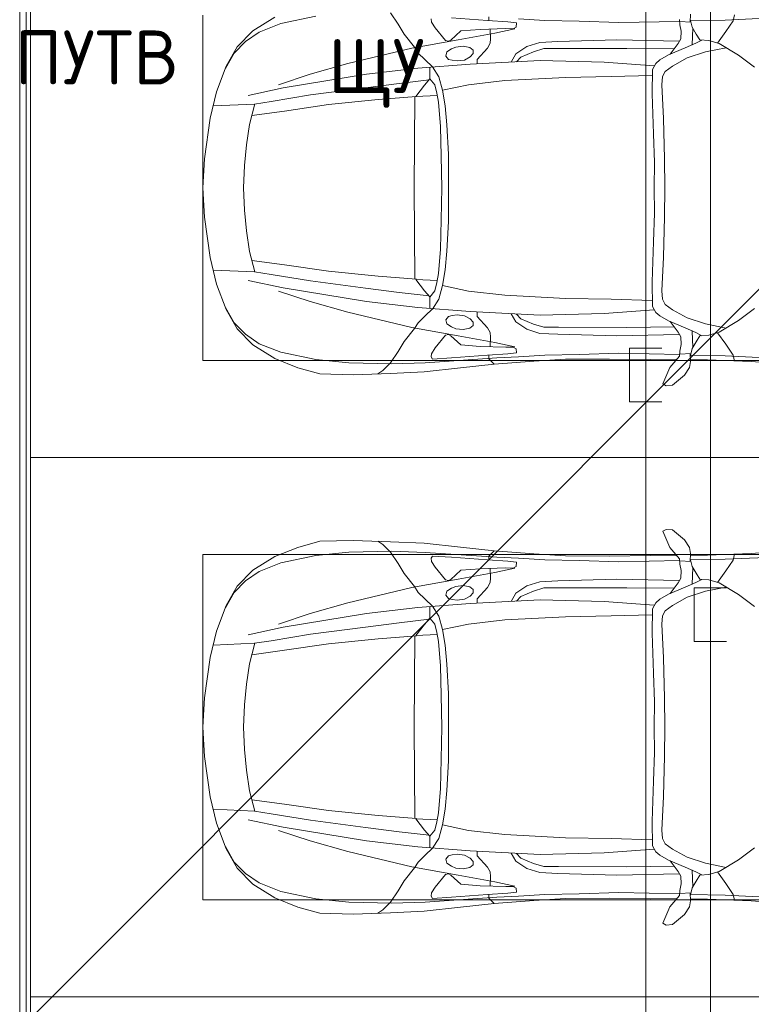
# Model space of a CAD drawing. Header units: millimetres. Extents: x -32229 to 169101, y -13689 to 125138.
# Tile 251 of 256: x 89155 to 92549, y 60965 to 65530. Entities that reach past the tile are written whole.
import ezdxf

# ---------------------------------------------------------------- set-up
doc = ezdxf.new("R2010")
doc.units = ezdxf.units.MM
doc.layers.add('A-DETL-____-OTLN', color=7, linetype='Continuous', lineweight=9, true_color=0x00a600)
for name, color, linetype, lineweight in [('A-DETL-GENF-OTLN', 7, 'Continuous', 18), ('A-FLOR-____-OTLN', 7, 'Continuous', 18), ('A-GENM-____-OTLN', 7, 'Continuous', 18), ('C-PRKG-____-OTLN', 7, 'Continuous', 18), ('G-____-____-TEXT', 7, 'Continuous', 9)]:
    doc.layers.add(name, color=color, linetype=linetype, lineweight=lineweight)
doc.styles.add('ISOCPEUR', font='isocpeur.ttf', dxfattribs={"height": 250})

# ---------------------------------------------------------------- blocks, each defined once
blk = doc.blocks.new('АР_Машиноместо - 4900x2400_М__5300х2500_-3113489--01 ЭМ')
at = {"layer": 'A-DETL-GENF-OTLN', "color": 253, "lineweight": 13, "true_color": 0xaaaaaa}
for p, q in [((1114.6, 4493), (927, 4466.6)), ((1250, 4500), (1114.6, 4493)), ((1250, 4500), (1385.4, 4493)), ((1385.4, 4493), (1573, 4466.6)), ((804.4, 4436.7), (686, 4391.6)), ((927, 4466.6), (804.4, 4436.7)), ((861.2, 4260.3), (869.3, 4451.1)), ((1573, 4466.6), (1695.6, 4436.7)), ((1638.8, 4260.3), (1630.7, 4451.1)), ((1695.6, 4436.7), (1814, 4391.6)), ((686, 4391.6), (596.3, 4340.6)), ((1814, 4391.6), (1903.7, 4340.6)), ((596.3, 4340.6), (522.5, 4267.9)), ((1903.7, 4340.6), (1977.5, 4267.9)), ((1050.4, 4297.3), (955.5, 4283.9)), ((1146, 4306.7), (1050.4, 4297.3)), ((1250, 4312), (1146, 4306.7)), ((1250, 4312), (1354, 4306.7)), ((1354, 4306.7), (1449.6, 4297.3)), ((1449.6, 4297.3), (1544.5, 4283.9)), ((522.5, 4267.9), (458.6, 4167)), ((955.5, 4283.9), (861, 4259.4)), ((914, 4272.5), (893.6, 4121.6)), ((1544.5, 4283.9), (1639, 4259.4)), ((1586, 4272.5), (1606.4, 4121.6)), ((1977.5, 4267.9), (2041.4, 4167)), ((458.6, 4167), (416.4, 4059.2)), ((893.6, 4121.6), (863.9, 3917.5)), ((1606.4, 4121.6), (1636.1, 3917.5)), ((416.4, 4059.2), (387.4, 3958.4)), ((387.4, 3958.4), (384, 3802.9)), ((863.9, 3917.5), (840.1, 3687.8)), ((1636.1, 3917.5), (1659.9, 3687.8)), ((384, 3802.9), (390.2, 3630)), ((403.8, 3665.5), (388.1, 3688.4)), ((438.6, 3629.8), (403.8, 3665.5)), ((840.1, 3687.8), (826.6, 3509.6)), ((1659.9, 3687.8), (1673.4, 3509.6)), ((390.2, 3630), (397.1, 3474.2)), ((491.4, 3594.2), (438.6, 3629.8)), ((2008.6, 3594.2), (2061.4, 3629.8)), ((537.9, 3567), (491.4, 3594.2)), ((598.3, 3518.6), (537.9, 3567)), ((1901.7, 3518.6), (1962.1, 3567)), ((1962.1, 3567), (2008.6, 3594.2)), ((624.9, 3501.2), (598.3, 3518.6)), ((1250, 3520.1), (827.2, 3517.2)), ((1250, 3520.1), (1672.8, 3517.2)), ((1875.1, 3501.2), (1901.7, 3518.6)), ((397.1, 3474.2), (415.7, 3305.9)), ((654.7, 3470.4), (624.9, 3501.2)), ((690.2, 3433.7), (654.7, 3470.4)), ((676.4, 3260.1), (695.7, 3502.8)), ((744.3, 3447), (773.2, 3472.4)), ((773.2, 3472.4), (825.6, 3512.1)), ((825.6, 3512.1), (821, 3413)), ((1674.4, 3512.1), (1679, 3413)), ((1726.8, 3472.4), (1674.4, 3512.1)), ((1755.7, 3447), (1726.8, 3472.4)), ((1823.6, 3260.1), (1804.3, 3502.8)), ((1809.8, 3433.7), (1845.3, 3470.4)), ((1845.3, 3470.4), (1875.1, 3501.2)), ((456.6, 3434.5), (466.2, 3441.1)), ((462.2, 3347.3), (456.6, 3434.5)), ((466.2, 3441.1), (481.5, 3439.1)), ((481.5, 3439.1), (508, 3422.8)), ((744.1, 3447.2), (691.3, 3447.2)), ((773, 3424.2), (744.1, 3447.2)), ((811.1, 3414.8), (773, 3424.2)), ((1688.9, 3414.8), (1727, 3424.2)), ((1727, 3424.2), (1755.7, 3447)), ((1755.7, 3447.2), (1808.7, 3447.2)), ((2018.5, 3439.1), (1992, 3422.8)), ((2033.8, 3441.1), (2018.5, 3439.1)), ((508, 3422.8), (566.8, 3375.1)), ((853.3, 3407.2), (811.1, 3414.8)), ((965.3, 3397.8), (853.3, 3407.2)), ((1102.5, 3394.3), (965.3, 3397.8)), ((1250, 3391.3), (1102.5, 3394.3)), ((1250, 3391.3), (1397.5, 3394.3)), ((1397.5, 3394.3), (1534.7, 3397.8)), ((1534.7, 3397.8), (1646.7, 3407.2)), ((1646.7, 3407.2), (1688.9, 3414.8)), ((1992, 3422.8), (1933.2, 3375.1)), ((474.8, 3179.9), (462.2, 3347.3)), ((564.6, 3349.7), (522.2, 3303.2)), ((569.7, 3360.7), (564.6, 3349.7)), ((566.8, 3375.1), (569.7, 3360.7)), ((597.1, 3327.4), (605.2, 3346.8)), ((605.2, 3346.8), (620, 3369.3)), ((620, 3369.3), (638.7, 3372.5)), ((638.7, 3372.5), (654.1, 3360.7)), ((654.1, 3360.7), (658.7, 3344.5)), ((658.7, 3344.5), (661.1, 3321.2)), ((1841.3, 3344.5), (1838.9, 3321.2)), ((1845.9, 3360.7), (1841.3, 3344.5)), ((1861.3, 3372.5), (1845.9, 3360.7)), ((1880, 3369.3), (1861.3, 3372.5)), ((1894.8, 3346.8), (1880, 3369.3)), ((1902.9, 3327.4), (1894.8, 3346.8)), ((1933.2, 3375.1), (1930.3, 3360.7)), ((1930.3, 3360.7), (1935.4, 3349.7)), ((1935.4, 3349.7), (1977.8, 3303.2)), ((2025.2, 3179.9), (2037.8, 3347.3)), ((415.7, 3305.9), (432.8, 3149.3)), ((522.2, 3303.2), (515.3, 3213.7)), ((593.6, 3292.5), (597.1, 3327.4)), ((599.8, 3262.3), (593.6, 3292.5)), ((657.2, 3286.3), (643.2, 3259.9)), ((661.1, 3321.2), (657.2, 3286.3)), ((1838.9, 3321.2), (1842.8, 3286.3)), ((1842.8, 3286.3), (1856.8, 3259.9)), ((1900.2, 3262.3), (1906.4, 3292.5)), ((1906.4, 3292.5), (1902.9, 3327.4)), ((1977.8, 3303.2), (1984.7, 3213.7)), ((612.1, 3245.7), (599.8, 3262.3)), ((626.8, 3246.1), (612.1, 3245.7)), ((643.2, 3259.9), (626.8, 3246.1)), ((659.3, 2936), (676.4, 3260.1)), ((1840.7, 2936), (1823.6, 3260.1)), ((1856.8, 3259.9), (1873.2, 3246.1)), ((1873.2, 3246.1), (1887.9, 3245.7)), ((1887.9, 3245.7), (1900.2, 3262.3)), ((515.3, 3213.7), (510.9, 3094.6)), ((654.5, 3228.1), (601.7, 3179.4)), ((674.6, 3227.6), (654.5, 3228.1)), ((1825.4, 3227.6), (1845.5, 3228.1)), ((1845.5, 3228.1), (1898.3, 3179.4)), ((1984.7, 3213.7), (1989.1, 3094.6)), ((432.8, 3149.3), (446, 2964.8)), ((456.9, 3174.2), (432.9, 3148.3)), ((475.2, 3173.5), (456.9, 3174.2)), ((480.8, 3085), (474.8, 3179.9)), ((558.4, 3165.4), (513.6, 3168)), ((579.5, 3167.7), (558.4, 3165.4)), ((601.7, 3179.4), (579.5, 3167.7)), ((1898.3, 3179.4), (1920.5, 3167.7)), ((1920.5, 3167.7), (1941.6, 3165.4)), ((1941.6, 3165.4), (1986.4, 3168)), ((2019.2, 3085), (2025.2, 3179.9)), ((2024.8, 3173.5), (2043.1, 3174.2)), ((485.6, 3046.1), (480.8, 3085)), ((512.2, 3061.4), (504.5, 3046.6)), ((510.9, 3094.6), (512.2, 3061.4)), ((1989.1, 3094.6), (1987.8, 3061.4)), ((1987.8, 3061.4), (1995.5, 3046.6)), ((2014.4, 3046.1), (2019.2, 3085)), ((504.5, 3046.6), (485.6, 3046.1)), ((643.6, 3024.6), (618.7, 2966.7)), ((665.1, 3046.1), (643.6, 3024.6)), ((1834.9, 3046.1), (1856.4, 3024.6)), ((1856.4, 3024.6), (1881.3, 2966.7)), ((1995.5, 3046.6), (2014.4, 3046.1)), ((446, 2964.8), (456.1, 2818.3)), ((618.7, 2966.7), (604.4, 2919.4)), ((667.8, 2638.3), (659.3, 2936)), ((1832.2, 2638.3), (1840.7, 2936)), ((1881.3, 2966.7), (1895.6, 2919.4)), ((604.4, 2919.4), (604.4, 2850.8)), ((1895.6, 2919.4), (1895.6, 2850.8)), ((604.4, 2850.8), (603.5, 2534.3)), ((1895.6, 2850.8), (1896.5, 2534.3)), ((456.1, 2818.3), (456.8, 2613.6)), ((456.8, 2613.6), (454.5, 2423.6)), ((684.8, 2406.5), (667.8, 2638.3)), ((1815.2, 2406.5), (1832.2, 2638.3)), ((603.5, 2534.3), (606.1, 2314.9)), ((1896.5, 2534.3), (1893.9, 2314.9)), ((454.5, 2423.6), (456, 2301.1)), ((656.7, 2380.3), (633.8, 2340.5)), ((672.8, 2399.7), (656.7, 2380.3)), ((700.6, 2415.4), (672.8, 2399.7)), ((813.8, 2416.7), (700.6, 2415.4)), ((999.2, 2409.3), (813.8, 2416.7)), ((1132.7, 2404.6), (999.2, 2409.3)), ((1250, 2406.6), (1132.7, 2404.6)), ((1250, 2406.6), (1367.3, 2404.6)), ((1367.3, 2404.6), (1500.8, 2409.3)), ((1500.8, 2409.3), (1686.2, 2416.7)), ((1686.2, 2416.7), (1799.4, 2415.4)), ((1799.4, 2415.4), (1827.2, 2399.7)), ((1827.2, 2399.7), (1843.3, 2380.3)), ((1843.3, 2380.3), (1866.2, 2340.5)), ((341.2, 2366.2), (333.1, 2350.6)), ((333.1, 2350.6), (335.2, 2322.3)), ((384.4, 2347.9), (341.2, 2366.2)), ((417.4, 2333.8), (384.4, 2347.9)), ((449.8, 2306.1), (417.4, 2333.8)), ((630.6, 2332.9), (580.6, 2296)), ((633.8, 2340.5), (600.8, 2263)), ((710, 2355.4), (685.1, 2322.3)), ((734.3, 2368.8), (710, 2355.4)), ((772.7, 2371.5), (734.3, 2368.8)), ((929.1, 2364.1), (772.7, 2371.5)), ((1115.2, 2358.7), (929.1, 2364.1)), ((1250, 2357.8), (1115.2, 2358.7)), ((1250, 2357.8), (1384.8, 2358.7)), ((1384.8, 2358.7), (1570.9, 2364.1)), ((1570.9, 2364.1), (1727.3, 2371.5)), ((1727.3, 2371.5), (1765.7, 2368.8)), ((1765.7, 2368.8), (1790, 2355.4)), ((1790, 2355.4), (1814.9, 2322.3)), ((1866.2, 2340.5), (1899.2, 2263)), ((1869.4, 2332.9), (1919.4, 2296)), ((335.2, 2322.3), (381.7, 2266.4)), ((470, 2290), (449.8, 2306.1)), ((493.6, 2288.6), (470, 2290)), ((482, 2235.6), (479.1, 2288.7)), ((523.3, 2281.2), (493.6, 2288.6)), ((559, 2282.6), (523.3, 2281.2)), ((580.6, 2296), (559, 2282.6)), ((685.1, 2322.3), (647.3, 2254.2)), ((1814.9, 2322.3), (1852.7, 2254.2)), ((1919.4, 2296), (1941, 2282.6)), ((1941, 2282.6), (1976.7, 2281.2)), ((1976.7, 2281.2), (2006.4, 2288.6)), ((2006.4, 2288.6), (2030, 2290)), ((2018, 2235.6), (2020.9, 2288.7)), ((381.7, 2266.4), (417.4, 2243.4)), ((417.4, 2243.4), (445.1, 2238.7)), ((445.1, 2238.7), (481.8, 2239.5)), ((453, 2159.1), (455, 2238.9)), ((505.1, 2230), (467.5, 2239.2)), ((600.8, 2263), (579.9, 2213.8)), ((647.3, 2254.2), (619.7, 2168.6)), ((1852.7, 2254.2), (1880.3, 2168.6)), ((1899.2, 2263), (1920.1, 2213.8)), ((1994.9, 2230), (2032.5, 2239.2)), ((2054.9, 2238.7), (2018.2, 2239.5)), ((536.7, 2211.8), (505.1, 2230)), ((586.6, 2231.3), (510.1, 2227.1)), ((564.3, 2195.4), (536.7, 2211.8)), ((567.1, 2153.8), (564.3, 2195.4)), ((579.9, 2213.8), (564.9, 2186.5)), ((1913.4, 2231.3), (1989.9, 2227.1)), ((1920.1, 2213.8), (1935.1, 2186.5)), ((1932.9, 2153.8), (1935.7, 2195.4)), ((1935.7, 2195.4), (1963.3, 2211.8)), ((1963.3, 2211.8), (1994.9, 2230)), ((444.9, 1956.8), (453, 2159.1)), ((580.7, 2105.7), (567.1, 2153.8)), ((619.7, 2168.6), (600.3, 2072.7)), ((1880.3, 2168.6), (1899.7, 2072.7)), ((1919.3, 2105.7), (1932.9, 2153.8)), ((578.8, 2112.6), (525.5, 2074.6)), ((634.6, 2015), (580.7, 2105.7)), ((1865.4, 2015), (1919.3, 2105.7)), ((1921.2, 2112.6), (1974.5, 2074.6)), ((525.5, 2074.6), (475.1, 2041)), ((1974.5, 2074.6), (2024.9, 2041)), ((475.1, 2041), (447.5, 2034.4)), ((690.7, 1941.6), (634.6, 2015)), ((1809.3, 1941.6), (1865.4, 2015)), ((2024.9, 2041), (2052.5, 2034.4)), ((434.8, 1820.7), (444.9, 1956.8))]:
    blk.add_line(p, q, dxfattribs=at)
at = {"layer": 'A-DETL-GENF-OTLN', "color": 254, "lineweight": 13, "true_color": 0xd4d4d4}
for p, q in [((696.3, 4395.8), (625, 4354.8)), ((1803.7, 4395.8), (1875, 4354.8)), ((625, 4354.8), (571.5, 4303.1)), ((1875, 4354.8), (1928.5, 4303.1)), ((571.5, 4303.1), (527.8, 4239.8)), ((1928.5, 4303.1), (1972.2, 4239.8)), ((786.9, 4128.3), (821.1, 4289.8)), ((849, 4182.8), (861.2, 4260.3)), ((1651, 4182.8), (1638.8, 4260.3)), ((1713.1, 4128.3), (1678.9, 4289.8)), ((527.8, 4239.8), (488.6, 4138.1)), ((1972.2, 4239.8), (2011.4, 4138.1)), ((819.4, 4000.8), (849, 4182.8)), ((1680.6, 4000.8), (1651, 4182.8)), ((488.6, 4138.1), (454.7, 3976.8)), ((722.7, 4001.8), (771.7, 4149.8)), ((723.2, 3741.5), (786.9, 4128.3)), ((1776.8, 3741.5), (1713.1, 4128.3)), ((1777.3, 4001.8), (1728.3, 4149.8)), ((2011.4, 4138.1), (2045.3, 3976.8)), ((454.7, 3976.8), (438.6, 3823.4)), ((673.6, 3827.1), (722.7, 4001.8)), ((785.7, 3746.6), (819.4, 4000.8)), ((1714.3, 3746.6), (1680.6, 4000.8)), ((1826.4, 3827.1), (1777.3, 4001.8)), ((438.6, 3823.4), (434.2, 3623.7)), ((602.3, 3530.2), (673.6, 3827.1)), ((1897.7, 3530.2), (1826.4, 3827.1)), ((765.5, 3589.1), (785.7, 3746.6)), ((1734.5, 3589.1), (1714.3, 3746.6)), ((695.7, 3502.8), (723.2, 3741.5)), ((1804.3, 3502.8), (1776.8, 3741.5)), ((434.2, 3623.7), (439.5, 3468.5)), ((749.1, 3450.8), (765.5, 3589.1)), ((1750.9, 3450.8), (1734.5, 3589.1)), ((564, 3316.2), (602.3, 3530.2)), ((1936, 3316.2), (1897.7, 3530.2)), ((439.5, 3468.5), (462, 3136.6)), ((734.6, 3405.8), (688.5, 3435.5)), ((1765.4, 3405.8), (1811.5, 3435.5)), ((797.1, 3388.2), (734.6, 3405.8)), ((771.7, 3268.5), (797.1, 3388.2)), ((870, 3377.1), (797.1, 3388.2)), ((1630, 3377.1), (1702.9, 3388.2)), ((1702.9, 3388.2), (1765.4, 3405.8)), ((1728.3, 3268.5), (1702.9, 3388.2)), ((957.1, 3368.9), (870, 3377.1)), ((1093.5, 3360.7), (957.1, 3368.9)), ((1250, 3360.7), (1093.5, 3360.7)), ((1250, 3360.7), (1406.5, 3360.7)), ((1406.5, 3360.7), (1542.9, 3368.9)), ((1542.9, 3368.9), (1630, 3377.1)), ((532.7, 3145.9), (564, 3316.2)), ((1967.3, 3145.9), (1936, 3316.2)), ((752.8, 3099), (771.7, 3268.5)), ((1747.2, 3099), (1728.3, 3268.5)), ((462, 3136.6), (466.3, 3036.3)), ((512.5, 3053.2), (532.7, 3145.9)), ((1987.5, 3053.2), (1967.3, 3145.9)), ((629, 3048.1), (666.7, 3069.7)), ((737.8, 2818.3), (752.8, 3099)), ((1762.2, 2818.3), (1747.2, 3099)), ((1871, 3048.1), (1833.3, 3069.7)), ((466.3, 3036.3), (473.9, 2913.7)), ((595.2, 2997.9), (629, 3048.1)), ((1904.8, 2997.9), (1871, 3048.1)), ((2033.7, 3036.3), (2026.1, 2913.7)), ((575.7, 2937.4), (595.2, 2997.9)), ((1924.3, 2937.4), (1904.8, 2997.9)), ((571.6, 2853.3), (575.7, 2937.4)), ((1928.4, 2853.3), (1924.3, 2937.4)), ((473.9, 2913.7), (477.8, 2754.7)), ((2026.1, 2913.7), (2022.2, 2754.7)), ((564.4, 2580.5), (571.6, 2853.3)), ((1935.6, 2580.5), (1928.4, 2853.3)), ((733.8, 2606.7), (737.8, 2818.3)), ((1766.2, 2606.7), (1762.2, 2818.3)), ((477.8, 2754.7), (483.3, 2571.4)), ((2022.2, 2754.7), (2016.7, 2571.4)), ((728.4, 2415.7), (733.8, 2606.7)), ((1771.6, 2415.7), (1766.2, 2606.7)), ((483.3, 2571.4), (478, 2290)), ((570.6, 2291.4), (564.4, 2580.5)), ((1929.4, 2291.4), (1935.6, 2580.5)), ((2016.7, 2571.4), (2022, 2290)), ((471.8, 2077.7), (474.5, 2239.3)), ((2028.2, 2077.7), (2025.5, 2239.3)), ((462.8, 1889.5), (471.8, 2077.7)), ((2037.2, 1889.5), (2028.2, 2077.7))]:
    blk.add_line(p, q, dxfattribs=at)
at = {"layer": 'C-PRKG-____-OTLN', "color": 253, "lineweight": 13, "true_color": 0xaaaaaa}
for p, q in [((2500, 5300), (0, 5300)), ((0, 0), (0, 5300)), ((450, 4500), (2050, 4500)), ((450, 800), (450, 4500))]:
    blk.add_line(p, q, dxfattribs=at)
blk = doc.blocks.new('АР_Машиноместо - 4900x2400_М__5300х2500_-V11--01 ЭМ')
at = {"layer": 'A-DETL-GENF-OTLN', "color": 253, "lineweight": 13, "true_color": 0xaaaaaa}
for p, q in [((434.8, -1820.7), (444.9, -1956.8)), ((2065.2, -1820.7), (2055.1, -1956.8)), ((444.9, -1956.8), (453, -2159.1)), ((690.7, -1941.6), (634.6, -2015)), ((1809.3, -1941.6), (1865.4, -2015)), ((2055.1, -1956.8), (2047, -2159.1)), ((475.1, -2041), (447.5, -2034.4)), ((525.5, -2074.6), (475.1, -2041)), ((634.6, -2015), (580.7, -2105.7)), ((1865.4, -2015), (1919.3, -2105.7)), ((1974.5, -2074.6), (2024.9, -2041)), ((2024.9, -2041), (2052.5, -2034.4)), ((578.8, -2112.6), (525.5, -2074.6)), ((619.7, -2168.6), (600.3, -2072.7)), ((1880.3, -2168.6), (1899.7, -2072.7)), ((1921.2, -2112.6), (1974.5, -2074.6)), ((580.7, -2105.7), (567.1, -2153.8)), ((1919.3, -2105.7), (1932.9, -2153.8)), ((453, -2159.1), (455, -2238.9)), ((567.1, -2153.8), (564.3, -2195.4)), ((579.9, -2213.8), (564.9, -2186.5)), ((647.3, -2254.2), (619.7, -2168.6)), ((1852.7, -2254.2), (1880.3, -2168.6)), ((1920.1, -2213.8), (1935.1, -2186.5)), ((1932.9, -2153.8), (1935.7, -2195.4)), ((2047, -2159.1), (2045, -2238.9)), ((505.1, -2230), (467.5, -2239.2)), ((482, -2235.6), (479.1, -2288.7)), ((536.7, -2211.8), (505.1, -2230)), ((586.6, -2231.3), (510.1, -2227.1)), ((564.3, -2195.4), (536.7, -2211.8)), ((600.8, -2263), (579.9, -2213.8)), ((1899.2, -2263), (1920.1, -2213.8)), ((1913.4, -2231.3), (1989.9, -2227.1)), ((1935.7, -2195.4), (1963.3, -2211.8)), ((1963.3, -2211.8), (1994.9, -2230)), ((1994.9, -2230), (2032.5, -2239.2)), ((2018, -2235.6), (2020.9, -2288.7)), ((335.2, -2322.3), (381.7, -2266.4)), ((381.7, -2266.4), (417.4, -2243.4)), ((417.4, -2243.4), (445.1, -2238.7)), ((445.1, -2238.7), (481.8, -2239.5)), ((523.3, -2281.2), (493.6, -2288.6)), ((559, -2282.6), (523.3, -2281.2)), ((633.8, -2340.5), (600.8, -2263)), ((685.1, -2322.3), (647.3, -2254.2)), ((1814.9, -2322.3), (1852.7, -2254.2)), ((1866.2, -2340.5), (1899.2, -2263)), ((1941, -2282.6), (1976.7, -2281.2)), ((1976.7, -2281.2), (2006.4, -2288.6)), ((2054.9, -2238.7), (2018.2, -2239.5)), ((2082.6, -2243.4), (2054.9, -2238.7)), ((2118.3, -2266.4), (2082.6, -2243.4)), ((2164.8, -2322.3), (2118.3, -2266.4)), ((333.1, -2350.6), (335.2, -2322.3)), ((449.8, -2306.1), (417.4, -2333.8)), ((470, -2290), (449.8, -2306.1)), ((454.5, -2423.6), (456, -2301.1)), ((493.6, -2288.6), (470, -2290)), ((580.6, -2296), (559, -2282.6)), ((630.6, -2332.9), (580.6, -2296)), ((603.5, -2534.3), (606.1, -2314.9)), ((710, -2355.4), (685.1, -2322.3)), ((1790, -2355.4), (1814.9, -2322.3)), ((1869.4, -2332.9), (1919.4, -2296)), ((1896.5, -2534.3), (1893.9, -2314.9)), ((1919.4, -2296), (1941, -2282.6)), ((2006.4, -2288.6), (2030, -2290)), ((2030, -2290), (2050.2, -2306.1)), ((2045.5, -2423.6), (2044, -2301.1)), ((2050.2, -2306.1), (2082.6, -2333.8)), ((2166.9, -2350.6), (2164.8, -2322.3)), ((341.2, -2366.2), (333.1, -2350.6)), ((384.4, -2347.9), (341.2, -2366.2)), ((417.4, -2333.8), (384.4, -2347.9)), ((656.7, -2380.3), (633.8, -2340.5)), ((734.3, -2368.8), (710, -2355.4)), ((772.7, -2371.5), (734.3, -2368.8)), ((929.1, -2364.1), (772.7, -2371.5)), ((1115.2, -2358.7), (929.1, -2364.1)), ((1250, -2357.8), (1115.2, -2358.7)), ((1250, -2357.8), (1384.8, -2358.7)), ((1384.8, -2358.7), (1570.9, -2364.1)), ((1570.9, -2364.1), (1727.3, -2371.5)), ((1727.3, -2371.5), (1765.7, -2368.8)), ((1765.7, -2368.8), (1790, -2355.4)), ((1843.3, -2380.3), (1866.2, -2340.5)), ((2082.6, -2333.8), (2115.6, -2347.9)), ((2115.6, -2347.9), (2158.8, -2366.2)), ((2158.8, -2366.2), (2166.9, -2350.6)), ((672.8, -2399.7), (656.7, -2380.3)), ((684.8, -2406.5), (667.8, -2638.3)), ((700.6, -2415.4), (672.8, -2399.7)), ((813.8, -2416.7), (700.6, -2415.4)), ((999.2, -2409.3), (813.8, -2416.7)), ((1132.7, -2404.6), (999.2, -2409.3)), ((1250, -2406.6), (1132.7, -2404.6)), ((1250, -2406.6), (1367.3, -2404.6)), ((1367.3, -2404.6), (1500.8, -2409.3)), ((1500.8, -2409.3), (1686.2, -2416.7)), ((1686.2, -2416.7), (1799.4, -2415.4)), ((1799.4, -2415.4), (1827.2, -2399.7)), ((1815.2, -2406.5), (1832.2, -2638.3)), ((1827.2, -2399.7), (1843.3, -2380.3)), ((456.8, -2613.6), (454.5, -2423.6)), ((2043.2, -2613.6), (2045.5, -2423.6)), ((604.4, -2850.8), (603.5, -2534.3)), ((1895.6, -2850.8), (1896.5, -2534.3)), ((456.1, -2818.3), (456.8, -2613.6)), ((667.8, -2638.3), (659.3, -2936)), ((1832.2, -2638.3), (1840.7, -2936)), ((2043.9, -2818.3), (2043.2, -2613.6)), ((446, -2964.8), (456.1, -2818.3)), ((2054, -2964.8), (2043.9, -2818.3)), ((604.4, -2919.4), (604.4, -2850.8)), ((1895.6, -2919.4), (1895.6, -2850.8)), ((618.7, -2966.7), (604.4, -2919.4)), ((1881.3, -2966.7), (1895.6, -2919.4)), ((432.8, -3149.3), (446, -2964.8)), ((643.6, -3024.6), (618.7, -2966.7)), ((659.3, -2936), (676.4, -3260.1)), ((1840.7, -2936), (1823.6, -3260.1)), ((1856.4, -3024.6), (1881.3, -2966.7)), ((2067.2, -3149.3), (2054, -2964.8)), ((485.6, -3046.1), (480.8, -3085)), ((504.5, -3046.6), (485.6, -3046.1)), ((512.2, -3061.4), (504.5, -3046.6)), ((665.1, -3046.1), (643.6, -3024.6)), ((1834.9, -3046.1), (1856.4, -3024.6)), ((1987.8, -3061.4), (1995.5, -3046.6)), ((1995.5, -3046.6), (2014.4, -3046.1)), ((2014.4, -3046.1), (2019.2, -3085)), ((480.8, -3085), (474.8, -3179.9)), ((510.9, -3094.6), (512.2, -3061.4)), ((515.3, -3213.7), (510.9, -3094.6)), ((1984.7, -3213.7), (1989.1, -3094.6)), ((1989.1, -3094.6), (1987.8, -3061.4)), ((2019.2, -3085), (2025.2, -3179.9)), ((456.9, -3174.2), (432.9, -3148.3)), ((2043.1, -3174.2), (2067.1, -3148.3)), ((2084.3, -3305.9), (2067.1, -3148.3)), ((415.7, -3305.9), (432.8, -3149.3)), ((475.2, -3173.5), (456.9, -3174.2)), ((474.8, -3179.9), (462.2, -3347.3)), ((558.4, -3165.4), (513.6, -3168)), ((579.5, -3167.7), (558.4, -3165.4)), ((601.7, -3179.4), (579.5, -3167.7)), ((654.5, -3228.1), (601.7, -3179.4)), ((1845.5, -3228.1), (1898.3, -3179.4)), ((1898.3, -3179.4), (1920.5, -3167.7)), ((1920.5, -3167.7), (1941.6, -3165.4)), ((1941.6, -3165.4), (1986.4, -3168)), ((2024.8, -3173.5), (2043.1, -3174.2)), ((2025.2, -3179.9), (2037.8, -3347.3)), ((522.2, -3303.2), (515.3, -3213.7)), ((674.6, -3227.6), (654.5, -3228.1)), ((1825.4, -3227.6), (1845.5, -3228.1)), ((1977.8, -3303.2), (1984.7, -3213.7)), ((599.8, -3262.3), (593.6, -3292.5)), ((612.1, -3245.7), (599.8, -3262.3)), ((626.8, -3246.1), (612.1, -3245.7)), ((643.2, -3259.9), (626.8, -3246.1)), ((657.2, -3286.3), (643.2, -3259.9)), ((676.4, -3260.1), (695.7, -3502.8)), ((1823.6, -3260.1), (1804.3, -3502.8)), ((1842.8, -3286.3), (1856.8, -3259.9)), ((1856.8, -3259.9), (1873.2, -3246.1)), ((1873.2, -3246.1), (1887.9, -3245.7)), ((1887.9, -3245.7), (1900.2, -3262.3)), ((1900.2, -3262.3), (1906.4, -3292.5)), ((397.1, -3474.2), (415.7, -3305.9)), ((564.6, -3349.7), (522.2, -3303.2)), ((593.6, -3292.5), (597.1, -3327.4)), ((597.1, -3327.4), (605.2, -3346.8)), ((661.1, -3321.2), (657.2, -3286.3)), ((658.7, -3344.5), (661.1, -3321.2)), ((1838.9, -3321.2), (1842.8, -3286.3)), ((1841.3, -3344.5), (1838.9, -3321.2)), ((1902.9, -3327.4), (1894.8, -3346.8)), ((1906.4, -3292.5), (1902.9, -3327.4)), ((1935.4, -3349.7), (1977.8, -3303.2)), ((2102.9, -3474.2), (2084.3, -3305.9)), ((462.2, -3347.3), (456.6, -3434.5)), ((508, -3422.8), (566.8, -3375.1)), ((569.7, -3360.7), (564.6, -3349.7)), ((566.8, -3375.1), (569.7, -3360.7)), ((605.2, -3346.8), (620, -3369.3)), ((620, -3369.3), (638.7, -3372.5)), ((638.7, -3372.5), (654.1, -3360.7)), ((654.1, -3360.7), (658.7, -3344.5)), ((1845.9, -3360.7), (1841.3, -3344.5)), ((1861.3, -3372.5), (1845.9, -3360.7)), ((1880, -3369.3), (1861.3, -3372.5)), ((1894.8, -3346.8), (1880, -3369.3)), ((1930.3, -3360.7), (1935.4, -3349.7)), ((1933.2, -3375.1), (1930.3, -3360.7)), ((1992, -3422.8), (1933.2, -3375.1)), ((2037.8, -3347.3), (2043.4, -3434.5)), ((481.5, -3439.1), (508, -3422.8)), ((811.1, -3414.8), (773, -3424.2)), ((853.3, -3407.2), (811.1, -3414.8)), ((825.6, -3512.1), (821, -3413)), ((965.3, -3397.8), (853.3, -3407.2)), ((1102.5, -3394.3), (965.3, -3397.8)), ((1250, -3391.3), (1102.5, -3394.3)), ((1250, -3391.3), (1397.5, -3394.3)), ((1397.5, -3394.3), (1534.7, -3397.8)), ((1534.7, -3397.8), (1646.7, -3407.2)), ((1646.7, -3407.2), (1688.9, -3414.8)), ((1674.4, -3512.1), (1679, -3413)), ((1688.9, -3414.8), (1727, -3424.2)), ((2018.5, -3439.1), (1992, -3422.8)), ((456.6, -3434.5), (466.2, -3441.1)), ((466.2, -3441.1), (481.5, -3439.1)), ((690.2, -3433.7), (654.7, -3470.4)), ((744.1, -3447.2), (691.3, -3447.2)), ((773, -3424.2), (744.1, -3447.2)), ((744.3, -3447), (773.2, -3472.4)), ((1755.7, -3447), (1726.8, -3472.4)), ((1727, -3424.2), (1755.7, -3447)), ((1755.7, -3447.2), (1808.7, -3447.2)), ((1809.8, -3433.7), (1845.3, -3470.4)), ((2033.8, -3441.1), (2018.5, -3439.1)), ((2043.4, -3434.5), (2033.8, -3441.1)), ((390.2, -3630), (397.1, -3474.2)), ((624.9, -3501.2), (598.3, -3518.6)), ((654.7, -3470.4), (624.9, -3501.2)), ((773.2, -3472.4), (825.6, -3512.1)), ((840.1, -3687.8), (826.6, -3509.6)), ((1659.9, -3687.8), (1673.4, -3509.6)), ((1726.8, -3472.4), (1674.4, -3512.1)), ((1845.3, -3470.4), (1875.1, -3501.2)), ((1875.1, -3501.2), (1901.7, -3518.6)), ((2109.8, -3630), (2102.9, -3474.2)), ((598.3, -3518.6), (537.9, -3567)), ((1250, -3520.1), (827.2, -3517.2)), ((1250, -3520.1), (1672.8, -3517.2)), ((1901.7, -3518.6), (1962.1, -3567)), ((491.4, -3594.2), (438.6, -3629.8)), ((537.9, -3567), (491.4, -3594.2)), ((1962.1, -3567), (2008.6, -3594.2)), ((2008.6, -3594.2), (2061.4, -3629.8)), ((384, -3802.9), (390.2, -3630)), ((438.6, -3629.8), (403.8, -3665.5)), ((2061.4, -3629.8), (2096.2, -3665.5)), ((2116, -3802.9), (2109.8, -3630)), ((403.8, -3665.5), (388.1, -3688.4)), ((863.9, -3917.5), (840.1, -3687.8)), ((1636.1, -3917.5), (1659.9, -3687.8)), ((2096.2, -3665.5), (2111.9, -3688.4)), ((387.4, -3958.4), (384, -3802.9)), ((2112.6, -3958.4), (2116, -3802.9)), ((893.6, -4121.6), (863.9, -3917.5)), ((1606.4, -4121.6), (1636.1, -3917.5)), ((416.4, -4059.2), (387.4, -3958.4)), ((2083.6, -4059.2), (2112.6, -3958.4)), ((458.6, -4167), (416.4, -4059.2)), ((2041.4, -4167), (2083.6, -4059.2)), ((914, -4272.5), (893.6, -4121.6)), ((1586, -4272.5), (1606.4, -4121.6)), ((522.5, -4267.9), (458.6, -4167)), ((1977.5, -4267.9), (2041.4, -4167)), ((596.3, -4340.6), (522.5, -4267.9)), ((955.5, -4283.9), (861, -4259.4)), ((861.2, -4260.3), (869.3, -4451.1)), ((1050.4, -4297.3), (955.5, -4283.9)), ((1449.6, -4297.3), (1544.5, -4283.9)), ((1544.5, -4283.9), (1639, -4259.4)), ((1638.8, -4260.3), (1630.7, -4451.1)), ((1903.7, -4340.6), (1977.5, -4267.9)), ((1146, -4306.7), (1050.4, -4297.3)), ((1250, -4312), (1146, -4306.7)), ((1250, -4312), (1354, -4306.7)), ((1354, -4306.7), (1449.6, -4297.3)), ((686, -4391.6), (596.3, -4340.6)), ((1814, -4391.6), (1903.7, -4340.6)), ((804.4, -4436.7), (686, -4391.6)), ((1695.6, -4436.7), (1814, -4391.6)), ((927, -4466.6), (804.4, -4436.7)), ((1114.6, -4493), (927, -4466.6)), ((1385.4, -4493), (1573, -4466.6)), ((1573, -4466.6), (1695.6, -4436.7)), ((1250, -4500), (1114.6, -4493)), ((1250, -4500), (1385.4, -4493))]:
    blk.add_line(p, q, dxfattribs=at)
at = {"layer": 'A-DETL-GENF-OTLN', "color": 254, "lineweight": 13, "true_color": 0xd4d4d4}
for p, q in [((462.8, -1889.5), (471.8, -2077.7)), ((2037.2, -1889.5), (2028.2, -2077.7)), ((471.8, -2077.7), (474.5, -2239.3)), ((2028.2, -2077.7), (2025.5, -2239.3)), ((483.3, -2571.4), (478, -2290)), ((570.6, -2291.4), (564.4, -2580.5)), ((1929.4, -2291.4), (1935.6, -2580.5)), ((2016.7, -2571.4), (2022, -2290)), ((728.4, -2415.7), (733.8, -2606.7)), ((1771.6, -2415.7), (1766.2, -2606.7)), ((477.8, -2754.7), (483.3, -2571.4)), ((564.4, -2580.5), (571.6, -2853.3)), ((1935.6, -2580.5), (1928.4, -2853.3)), ((2022.2, -2754.7), (2016.7, -2571.4)), ((733.8, -2606.7), (737.8, -2818.3)), ((1766.2, -2606.7), (1762.2, -2818.3)), ((473.9, -2913.7), (477.8, -2754.7)), ((2026.1, -2913.7), (2022.2, -2754.7)), ((737.8, -2818.3), (752.8, -3099)), ((1762.2, -2818.3), (1747.2, -3099)), ((571.6, -2853.3), (575.7, -2937.4)), ((1928.4, -2853.3), (1924.3, -2937.4)), ((466.3, -3036.3), (473.9, -2913.7)), ((2033.7, -3036.3), (2026.1, -2913.7)), ((575.7, -2937.4), (595.2, -2997.9)), ((1924.3, -2937.4), (1904.8, -2997.9)), ((595.2, -2997.9), (629, -3048.1)), ((1904.8, -2997.9), (1871, -3048.1)), ((462, -3136.6), (466.3, -3036.3)), ((512.5, -3053.2), (532.7, -3145.9)), ((629, -3048.1), (666.7, -3069.7)), ((1871, -3048.1), (1833.3, -3069.7)), ((1987.5, -3053.2), (1967.3, -3145.9)), ((2038, -3136.6), (2033.7, -3036.3)), ((752.8, -3099), (771.7, -3268.5)), ((1747.2, -3099), (1728.3, -3268.5)), ((439.5, -3468.5), (462, -3136.6)), ((532.7, -3145.9), (564, -3316.2)), ((1967.3, -3145.9), (1936, -3316.2)), ((2060.5, -3468.5), (2038, -3136.6)), ((771.7, -3268.5), (797.1, -3388.2)), ((1728.3, -3268.5), (1702.9, -3388.2)), ((564, -3316.2), (602.3, -3530.2)), ((1936, -3316.2), (1897.7, -3530.2)), ((870, -3377.1), (797.1, -3388.2)), ((957.1, -3368.9), (870, -3377.1)), ((1093.5, -3360.7), (957.1, -3368.9)), ((1250, -3360.7), (1093.5, -3360.7)), ((1250, -3360.7), (1406.5, -3360.7)), ((1406.5, -3360.7), (1542.9, -3368.9)), ((1542.9, -3368.9), (1630, -3377.1)), ((1630, -3377.1), (1702.9, -3388.2)), ((734.6, -3405.8), (688.5, -3435.5)), ((797.1, -3388.2), (734.6, -3405.8)), ((1702.9, -3388.2), (1765.4, -3405.8)), ((1765.4, -3405.8), (1811.5, -3435.5)), ((434.2, -3623.7), (439.5, -3468.5)), ((749.1, -3450.8), (765.5, -3589.1)), ((1750.9, -3450.8), (1734.5, -3589.1)), ((2065.8, -3623.7), (2060.5, -3468.5)), ((695.7, -3502.8), (723.2, -3741.5)), ((1804.3, -3502.8), (1776.8, -3741.5)), ((602.3, -3530.2), (673.6, -3827.1)), ((1897.7, -3530.2), (1826.4, -3827.1)), ((765.5, -3589.1), (785.7, -3746.6)), ((1734.5, -3589.1), (1714.3, -3746.6)), ((438.6, -3823.4), (434.2, -3623.7)), ((2061.4, -3823.4), (2065.8, -3623.7)), ((723.2, -3741.5), (786.9, -4128.3)), ((1776.8, -3741.5), (1713.1, -4128.3)), ((785.7, -3746.6), (819.4, -4000.8)), ((1714.3, -3746.6), (1680.6, -4000.8)), ((454.7, -3976.8), (438.6, -3823.4)), ((673.6, -3827.1), (722.7, -4001.8)), ((1826.4, -3827.1), (1777.3, -4001.8)), ((2045.3, -3976.8), (2061.4, -3823.4)), ((488.6, -4138.1), (454.7, -3976.8)), ((722.7, -4001.8), (771.7, -4149.8)), ((819.4, -4000.8), (849, -4182.8)), ((1680.6, -4000.8), (1651, -4182.8)), ((1777.3, -4001.8), (1728.3, -4149.8)), ((2011.4, -4138.1), (2045.3, -3976.8)), ((527.8, -4239.8), (488.6, -4138.1)), ((786.9, -4128.3), (821.1, -4289.8)), ((1713.1, -4128.3), (1678.9, -4289.8)), ((1972.2, -4239.8), (2011.4, -4138.1)), ((849, -4182.8), (861.2, -4260.3)), ((1651, -4182.8), (1638.8, -4260.3)), ((571.5, -4303.1), (527.8, -4239.8)), ((1928.5, -4303.1), (1972.2, -4239.8)), ((625, -4354.8), (571.5, -4303.1)), ((1875, -4354.8), (1928.5, -4303.1)), ((696.3, -4395.8), (625, -4354.8)), ((1803.7, -4395.8), (1875, -4354.8))]:
    blk.add_line(p, q, dxfattribs=at)
at = {"layer": 'C-PRKG-____-OTLN', "color": 253, "lineweight": 13, "true_color": 0xaaaaaa}
for p, q in [((0, 0), (0, -5300)), ((2500, 0), (2500, -5300)), ((450, -800), (450, -4500)), ((2050, -800), (2050, -4500)), ((450, -4500), (2050, -4500)), ((2500, -5300), (0, -5300))]:
    blk.add_line(p, q, dxfattribs=at)
blk = doc.blocks.new('АР-Заполнение деф_ шва - Д_ш_-4328969--01 ЭМ')
at = {"layer": 'A-GENM-____-OTLN', "color": 253, "lineweight": 13, "true_color": 0xaaaaaa}
for p, q in [((0, 25), (5200, 25)), ((0, -25), (5200, -25))]:
    blk.add_line(p, q, dxfattribs=at)
blk = doc.blocks.new('Наметкина 10_РД_АР_П_отсоединено_rvt-1--01 ЭМ')
at = {"layer": 'A-FLOR-____-OTLN', "color": 253, "lineweight": 13, "true_color": 0xaaaaaa}
for p, q in [((89185.3, 36875), (89185.3, 75296.9)), ((89205.3, 60900), (89205.3, 66100)), ((89205.3, 60900), (92617.8, 64312.5))]:
    blk.add_line(p, q, dxfattribs=at)
at = {"layer": 'A-GENM-____-OTLN', "color": 253, "lineweight": 13, "true_color": 0xaaaaaa, "rotation": 270}
blk.add_blockref('АР-Заполнение деф_ шва - Д_ш_-4328969--01 ЭМ', (89180.3, 66100), dxfattribs=at)
at = {"layer": 'C-PRKG-____-OTLN', "color": 253, "lineweight": 13, "true_color": 0xaaaaaa}
for name, rotation in [('АР_Машиноместо - 4900x2400_М__5300х2500_-3113489--01 ЭМ', 89.99999999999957), ('АР_Машиноместо - 4900x2400_М__5300х2500_-V11--01 ЭМ', 269.9999999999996)]:
    blk.add_blockref(name, (94505.3, 63500), dxfattribs=dict(at, rotation=rotation))

msp = doc.modelspace()

# ---------------------------------------------------------------- linework, layer by layer
at = {"layer": 'A-DETL-____-OTLN', "color": 1, "true_color": 0xff0000}
for p, q in [((92059.5, 7194.8), (92059.5, 70994.8)), ((92134.5, 64007.5), (91984.5, 64007.5)), ((91984.5, 64007.5), (91984.5, 63757.5)), ((91984.5, 63757.5), (92134.5, 63757.5))]:
    msp.add_line(p, q, dxfattribs=at)
at = {"layer": 'A-DETL-____-OTLN', "color": 5, "true_color": 0x0000ff}
for p, q in [((92359.5, 68136.7), (92359.5, 48733.2)), ((92434.5, 62896.7), (92284.5, 62896.7)), ((92284.5, 62896.7), (92284.5, 62646.7)), ((92284.5, 62646.7), (92434.5, 62646.7))]:
    msp.add_line(p, q, dxfattribs=at)

# ---------------------------------------------------------------- block references
at = {"lineweight": 5}
msp.add_blockref('Наметкина 10_РД_АР_П_отсоединено_rvt-1--01 ЭМ', (0, 0), dxfattribs=at)

# ---------------------------------------------------------------- texts
at = {"layer": 'G-____-____-TEXT', "char_height": 250, "attachment_point": 1, "style": 'ISOCPEUR'}
for s, insert, width in [('ПУТВ', (89131.9, 65479.6), 962.025), ('ЩУ', (90585.1, 65439.6), 577.215)]:
    msp.add_mtext(s, dxfattribs=dict(at, insert=insert, width=width))

doc.saveas('drawing.dxf')
